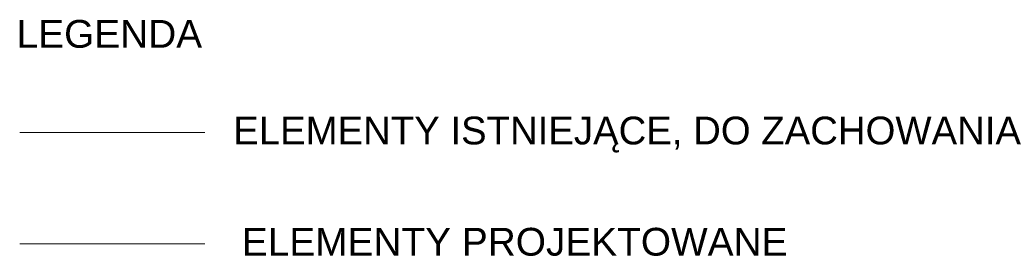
# Model space of a CAD drawing. Header units: millimetres. Extents: x -573548 to 674770, y -184010 to -47794.
# Tile 180 of 181: x 665188 to 670503, y -99859 to -98581. Entities that reach past the tile are written whole.
import ezdxf

# ---------------------------------------------------------------- set-up
doc = ezdxf.new("R2010")
doc.units = ezdxf.units.MM
for name, color, linetype, lineweight in [('A.05 RZUT 1 PIĘTRA_is$0$A-WYSOKOSCI_Nr_pióra__7', 8, 'Continuous', 9), ('A.05 RZUT 1 PIĘTRA_is$0$A_okno_Nr_pióra__41', 8, 'Continuous', 9), ('A.05 RZUT 1 PIĘTRA_is$0$Nowe_A_okno_Nr_pióra__59', 8, 'Continuous', 9)]:
    doc.layers.add(name, color=color, linetype=linetype, lineweight=lineweight)
doc.styles.add('A.05 RZUT 1 PIĘTRA_is$0$STYL_AUTOMATYCZNY_1', font='arial.ttf')

# ---------------------------------------------------------------- blocks, each defined once
blk = doc.blocks.new('A.05 RZUT 1 PIĘTRA_is')
at = {"layer": 'A.05 RZUT 1 PIĘTRA_is$0$A_okno_Nr_pióra__41', "color": 250, "linetype": 'Continuous', "lineweight": 13, "true_color": 0x3f3f3f}
blk.add_line((665472.8, -49191.1), (666472.8, -49191.1), dxfattribs=at)
at = {"layer": 'A.05 RZUT 1 PIĘTRA_is$0$Nowe_A_okno_Nr_pióra__59', "color": 250, "linetype": 'Continuous', "lineweight": 13, "true_color": 0x3f3f3f}
blk.add_line((665472.8, -49791.1), (666472.8, -49791.1), dxfattribs=at)
at = {"layer": 'A.05 RZUT 1 PIĘTRA_is$0$A-WYSOKOSCI_Nr_pióra__7', "color": 250, "linetype": 'Continuous', "lineweight": 13, "true_color": 0x3f3f3f, "char_height": 150, "attachment_point": 5, "style": 'A.05 RZUT 1 PIĘTRA_is$0$STYL_AUTOMATYCZNY_1'}
for s, insert in [('\\A1;{\\pqc;\\fArial|b0|i0|c238|p0;\\W1.000000;LEGENDA}', (665956.9, -48659)), ('\\A1;{\\pqc;\\fArial|b0|i0|c238|p0;\\W1.000000;ELEMENTY ISTNIEJĄCE, DO ZACHOWANIA}', (668778.9, -49202)), ('\\A1;{\\pqc;\\fArial|b0|i0|c238|p0;\\W1.000000;ELEMENTY PROJEKTOWANE}', (668144.6, -49781.6))]:
    blk.add_mtext(s, dxfattribs=dict(at, insert=insert))

msp = doc.modelspace()

# ---------------------------------------------------------------- block references
at = {"color": 150}
msp.add_blockref('A.05 RZUT 1 PIĘTRA_is', (-284.351, -50000), dxfattribs=at)

doc.saveas('drawing.dxf')
